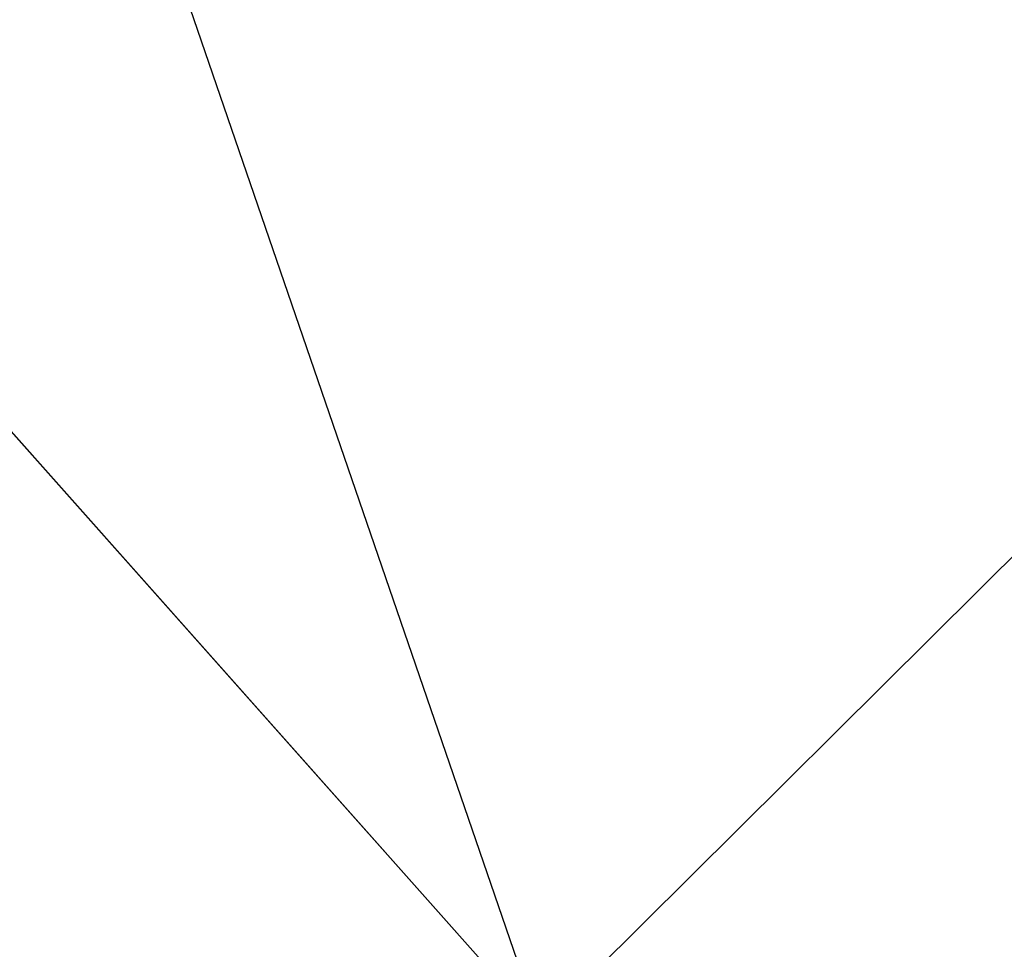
# Model space of a CAD drawing. Header units: metres. Extents: x -42 to 201, y -88 to 88.
# Tile 223 of 256: x 78.3967 to 78.441, y -65.9863 to -65.9445. Entities that reach past the tile are written whole.
import ezdxf

# ---------------------------------------------------------------- set-up
doc = ezdxf.new("R2010")
doc.units = ezdxf.units.M
doc.layers.add('solid_500770_01', color=7, linetype='CONTINUOUS')
doc.layers.add('solid_500770_02', color=7, linetype='CONTINUOUS')

msp = doc.modelspace()

# ---------------------------------------------------------------- linework, layer by layer
at = {"layer": 'solid_500770_01'}
for points in [[(78.41349, -57.815853, 3.98277), (86.547188, -65.949547, 3.98277), (86.426712, -66.070023, 4.042133)], [(86.284584, -65.967033, -4.232499), (78.299004, -57.93034, -4.039374), (86.133881, -65.867874, -4.427258)], [(79.94445, -64.476387, 18.451338), (78.420067, -65.989799, 18.3932), (81.562614, -69.480278, 18.740084)]]:
    msp.add_3dface(points, dxfattribs=at)
at = {"layer": 'solid_500770_02'}
for points in [[(86.529686, -65.721741, 4.111404), (86.547188, -65.949547, 3.98277), (78.41349, -57.815853, 3.98277)], [(78.407333, -59.564644, 4.469325), (85.073326, -66.475067, 4.169997), (78.763916, -59.66642, 4.78137)], [(76.730202, -61.069832, 18.067427), (75.303719, -62.488239, 18.00749), (78.420067, -65.989799, 18.3932)], [(78.420067, -65.989799, 18.3932), (75.303719, -62.488239, 18.00749), (76.891273, -67.496826, 18.30024)]]:
    msp.add_3dface(points, dxfattribs=at)

doc.saveas('drawing.dxf')
